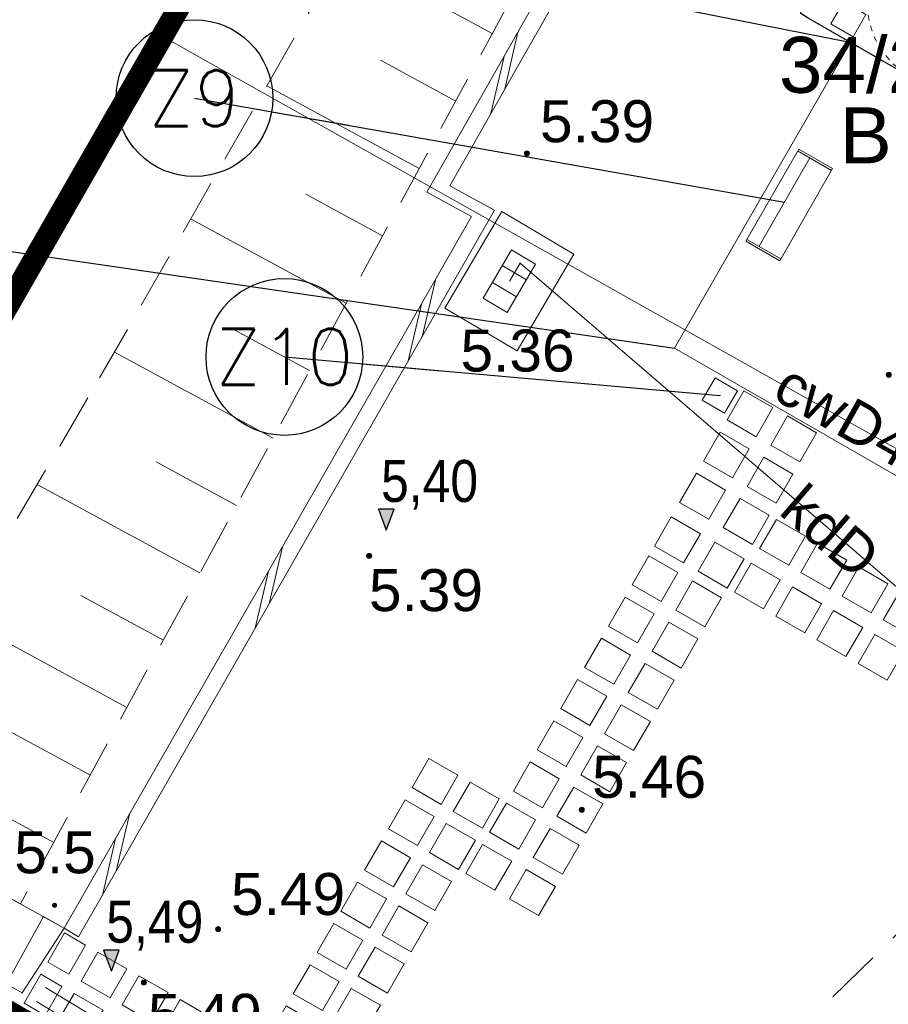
# Model space of a CAD drawing. Extents: x 5477758 to 5478338, y 5918296 to 5918502.
# Tile 58 of 138: x 5477929 to 5477945, y 5918433 to 5918450. Entities that reach past the tile are written whole.
import ezdxf
from ezdxf.enums import TextEntityAlignment as Align

# ---------------------------------------------------------------- set-up
doc = ezdxf.new("R2010")
doc.units = 0
doc.header["$PDSIZE"] = 0.75
for name, pattern in [('budynki akt$0$DASHED', [19.05, 12.7, -6.35]), ('DASHED', [19.05, 12.7, -6.35]), ('L_0_06', [2, 1.5, -0.5]), ('PRZER1-1', [2, 1, -1]), ('PRZER2-1', [3, 2, -1])]:
    doc.linetypes.add(name, pattern=pattern)
doc.layers.get('0').update_dxf_attribs({"linetype": 'CONTINUOUS', "lineweight": 13})
doc.layers.add('!D_rzędne', color=6, linetype='CONTINUOUS')
for name, color, linetype, lineweight in [('0_podziały zieleni średniowysokiej i nasadzeń niskich', 7, 'CONTINUOUS', 0), ('0_PROJEKTOWANE OGRODZENIE', 7, 'CONTINUOUS', 0), ('0_PROJEKTOWANE ZABAWKI', 7, 'CONTINUOUS', 0), ('0_PŁYTA CHODNIKOWA_BETONOWA', 7, 'CONTINUOUS', 0), ('0_WSPÓŁRZĘDNE_ODNOŚNIKI', 6, 'CONTINUOUS', 15), ('A_GRANICA OPRACOWANIA', 7, 'CONTINUOUS', 0), ('GESBZO', 7, 'CONTINUOUS', 50), ('GESDZI_O', 7, 'CONTINUOUS', 18), ('GESUZY_O', 96, 'PRZER1-1', 18), ('GSPPRB', 7, 'CONTINUOUS', 20), ('GSPWPN', 7, 'CONTINUOUS', 13), ('GSPWPN_O', 7, 'CONTINUOUS', 13), ('GSSDSO', 7, 'CONTINUOUS', 18), ('GSSKOD', 7, 'PRZER2-1', 18), ('GSSSCK', 7, 'CONTINUOUS', 18), ('GSSZSN', 7, 'PRZER2-1', 18), ('GULCPR', 212, 'CONTINUOUS', 18), ('GULCPR_O', 212, 'CONTINUOUS', 18), ('GULKPR', 36, 'CONTINUOUS', 18), ('GULKPR_O', 36, 'CONTINUOUS', 18), ('GUPKKS', 36, 'CONTINUOUS', 18), ('GUPPRZ', 7, 'CONTINUOUS', 18), ('GUPPRZ_O', 7, 'CONTINUOUS', 18), ('OT_Rzedna', 7, 'CONTINUOUS', 18), ('pomiar', 7, 'CONTINUOUS', 18), ('wysokosci', 7, 'CONTINUOUS', 18)]:
    doc.layers.add(name, color=color, linetype=linetype, lineweight=lineweight)
doc.styles.add('GEO-INFO', font='arial.ttf')
doc.styles.add('pktkecm$0$Punkty', font='simplex.shx', dxfattribs={"width": 0.8, "oblique": 10, "height": 1})
doc.styles.add('pktkecm$0$STANDARD', font='romans')
doc.styles.add('STYL_AUTOMATYCZNY_1', font='micross.ttf')
doc.dimstyles.new('pktkecm$0$ODNOŚNIKI', dxfattribs={"dimtxt": 17.5, "dimasz": 6, "dimexe": 7, "dimexo": 7, "dimgap": 7, "dimtad": 1, "dimtoh": 1, "dimdec": 0, "dimzin": 0, "dimdsep": 46, "dimtxsty": 'pktkecm$0$STANDARD', "dimblk": 'pktkecm$0$_Dot', "dimcen": 8, "dimdle": 7, "dimclrt": 2, "dimadec": 0, "dimazin": 0, "dimtfac": 1, "dimtdec": 0, "dimtofl": 0, "dimtmove": 0, "dimatfit": 3, "dimldrblk": 'pktkecm$0$_DotBlank', "dimfxl": 0, "dimtolj": 1, "dimtzin": 0, "dimarcsym": 0})

# ---------------------------------------------------------------- blocks, each defined once
blk = doc.blocks.new('POINT')
at = {"color": 0}
blk.add_point((0, 0), dxfattribs=at)
blk = doc.blocks.new('ODTN_2')
at = {"color": 0}
for points in [[(-1.5, -0.5), (0.5, 0.5)], [(-0.5, -0.5), (1.5, 0.5)]]:
    blk.add_lwpolyline(points, dxfattribs=at)
blk = doc.blocks.new('SUUS05')
at = {"color": 0}
blk.add_lwpolyline([(0.5, -0.25), (-0.5, -0.25), (-0.5, 0.25), (0.5, 0.25)], close=True, dxfattribs=at)
for points in [[(-0.175, -0.25), (-0.175, 0.25)], [(0.175, -0.25), (0.175, 0.25)]]:
    blk.add_lwpolyline(points, dxfattribs=at)
blk = doc.blocks.new('KOLO')
blk.add_hatch(color=0).paths.add_polyline_path([(-0.5, 0), (-0.482963, -0.12941), (-0.433013, -0.25), (-0.353553, -0.353553), (-0.25, -0.433013), (-0.12941, -0.482963), (0, -0.5), (0.12941, -0.482963), (0.25, -0.433013), (0.353553, -0.353553), (0.433013, -0.25), (0.482963, -0.12941), (0.5, 0), (0.482963, 0.12941), (0.433013, 0.25), (0.353553, 0.353553), (0.25, 0.433013), (0.12941, 0.482963), (0, 0.5), (-0.12941, 0.482963), (-0.25, 0.433013), (-0.353553, 0.353553), (-0.433013, 0.25), (-0.482963, 0.12941)])
blk = doc.blocks.new('OTRN')
at = {"linetype": 'Continuous', "lineweight": 13}
blk.add_hatch(color=0, dxfattribs=at).paths.add_polyline_path([(0, -0.091, 1), (0, 0.091, 1)])
at = {"color": 0, "linetype": 'Continuous', "lineweight": 13}
blk.add_circle((0, 0), 0.0906, dxfattribs=at)
blk = doc.blocks.new('Płytka betonowa')
for points in [[(5469701.546, 5921608.104), (5469702.146, 5921608.104), (5469702.146, 5921607.504), (5469701.546, 5921607.504), (5469701.546, 5921608.104)], [(5469702.446, 5921608.104), (5469703.046, 5921608.104), (5469703.046, 5921607.504), (5469702.446, 5921607.504), (5469702.446, 5921608.104)]]:
    blk.add_lwpolyline(points)
blk = doc.blocks.new('stara ławka w nowym miejscu')
at = {"color": 0}
for p, q in [((5470779.101, 5934415.094), (5470779.772, 5934415.292)), ((5470779.112, 5934415.056), (5470779.784, 5934415.254)), ((5470779.772, 5934415.292), (5470780.31, 5934413.47)), ((5470779.639, 5934413.272), (5470779.101, 5934415.094)), ((5470780.059, 5934413.438), (5470779.544, 5934415.183)), ((5470780.299, 5934413.508), (5470779.627, 5934413.31)), ((5470780.31, 5934413.47), (5470779.639, 5934413.272))]:
    blk.add_line(p, q, dxfattribs=at)
blk = doc.blocks.new('G$C78CF4A41')
at = {"layer": '!D_rzędne', "linetype": 'Continuous', "lineweight": 13}
for points in [[(0, 0), (-0.324, 0.189), (-0.394, 0.069)], [(0, 0), (-0.253, 0.31), (-0.324, 0.189)]]:
    blk.add_hatch(color=256, dxfattribs=at).paths.add_polyline_path(points)
blk.add_lwpolyline([(0, 0), (-0.253, 0.31), (-0.394, 0.069), (0, 0)])
blk = doc.blocks.new('zw$B4AF')
for p, q in [((384.6, -197.2), (384.6, -186.7)), ((385.6, -185.7), (401.1, -185.7)), ((385.6, -185.7), (399.6, -185.7)), ((404.6, -185.7), (401.1, -185.7)), ((522.1, -185.7), (512.6, -185.7)), ((523.1, -185.7), (522.1, -185.7)), ((522.6, -186.7), (522.6, -190.2)), ((522.6, -190.2), (522.6, -197.2)), ((523.1, -185.7), (533.6, -185.7)), ((534.6, -186.7), (534.6, -202.2)), ((534.6, -186.7), (534.6, -200.7)), ((384.6, -197.2), (384.6, -198.2)), ((384.6, -198.2), (384.6, -207.7)), ((385.6, -197.7), (389.1, -197.7)), ((389.1, -197.7), (396.1, -197.7)), ((396.1, -197.7), (400.6, -197.7)), ((400.6, -201.2), (400.6, -197.7)), ((400.6, -201.2), (400.6, -207.7)), ((404.6, -201.7), (401.1, -201.7)), ((519.1, -201.7), (512.6, -201.7)), ((518.6, -205.7), (518.6, -202.2)), ((519.1, -201.7), (522.6, -201.7)), ((522.6, -197.2), (522.6, -201.8)), ((534.6, -205.7), (534.6, -202.2)), ((384.6, -315.7), (384.6, -319.2)), ((400.6, -315.7), (400.6, -319.2)), ((518.6, -320.2), (518.6, -313.7)), ((534.6, -323.2), (534.6, -313.7)), ((384.6, -334.7), (384.6, -319.2)), ((384.6, -334.7), (384.6, -320.7)), ((396.6, -324.2), (396.6, -319.7)), ((400.1, -319.7), (396.6, -319.7)), ((396.6, -331.2), (396.6, -324.2)), ((396.6, -334.7), (396.6, -331.2)), ((400.1, -319.7), (406.6, -319.7)), ((514.6, -319.7), (518.1, -319.7)), ((523.1, -323.7), (518.5, -323.7)), ((518.6, -320.2), (518.6, -323.7)), ((530.1, -323.7), (523.1, -323.7)), ((533.6, -323.7), (530.1, -323.7)), ((534.6, -324.2), (534.6, -323.2)), ((534.6, -324.2), (534.6, -334.7)), ((396.1, -335.7), (385.6, -335.7)), ((396.1, -335.7), (397.1, -335.7)), ((397.1, -335.7), (406.6, -335.7)), ((514.6, -335.7), (518.1, -335.7)), ((533.6, -335.7), (518.1, -335.7)), ((533.6, -335.7), (519.6, -335.7))]:
    blk.add_line(p, q)
at = {"linetype": 'DASHED', "ltscale": 0.01}
blk.add_lwpolyline([(534.6, -485.7), (384.6, -485.7, -0.414214), (234.6, -335.7), (234.6, -185.7, -0.414214), (384.6, -35.7), (534.6, -35.7, -0.414214), (684.6, -185.7), (684.6, -335.7, -0.414214)], format="xyb", close=True, dxfattribs=at)
for centre in [(392.6, -193.7), (526.6, -193.7), (392.6, -327.7), (526.6, -327.7)]:
    blk.add_circle(centre, 1.23)
for centre, radius, start, end in [((385.6, -186.7), 1, 90, 180), ((385.6, -186.7), 1, 90, 180), ((404.6, -493.7), 308, 85.6678, 90), ((431, -144.7), 42, 265.6678, 273.7783), ((480.4, -893.1), 708, 87.7537, 93.7783), ((512.6, -73.7), 112, 267.7537, 270), ((522.1, -186.2), 0.5, 0, 90), ((523.1, -186.2), 0.5, 90, 180), ((533.6, -186.7), 1, 0, 90), ((533.6, -186.7), 1, 0, 90), ((272.6, -207.7), 112, 357.7537, 0), ((385.1, -197.2), 0.5, 180, 270), ((385.1, -198.2), 0.5, 90, 180), ((400.1, -198.2), 0.5, 0, 90), ((272.6, -207.7), 128, 357.7537, 0), ((401.1, -201.2), 0.5, 180, 270), ((400.1, -201.2), 0.8, 308.6822, 330.3137), ((404.6, -493.7), 292, 85.6678, 90), ((431, -144.7), 58, 265.6678, 273.7783), ((480.4, -893.1), 692, 87.7537, 93.7783), ((512.6, -73.7), 128, 267.7537, 270), ((226.6, -205.7), 292, 355.6678, 0), ((519.1, -201.2), 0.8, 218.6822, 240.3137), ((519.1, -202.2), 0.5, 90, 180), ((522.1, -201.2), 0.5, 270, 0), ((226.6, -205.7), 308, 355.6678, 0), ((1091.9, -239.9), 708, 177.7537, 183.7783), ((1091.9, -239.9), 692, 177.7537, 183.7783), ((575.6, -232.2), 58, 175.6678, 183.7783), ((-172.8, -281.6), 692, 357.7537, 3.7783), ((575.6, -232.2), 42, 175.6678, 183.7783), ((-172.8, -281.6), 708, 357.7537, 3.7783), ((692.6, -315.7), 308, 175.6678, 180), ((343.6, -289.3), 42, 355.6678, 3.7783), ((692.6, -315.7), 292, 175.6678, 180), ((343.6, -289.3), 58, 355.6678, 3.7783), ((646.6, -313.7), 128, 177.7537, 180), ((646.6, -313.7), 112, 177.7537, 180), ((397.1, -320.2), 0.5, 90, 180), ((400.1, -319.2), 0.5, 270, 0), ((400.1, -320.2), 0.8, 38.6822, 60.3137), ((406.6, -447.7), 128, 87.7537, 90), ((438.7, 371.6), 692, 267.7537, 273.7783), ((488.1, -376.7), 58, 85.6678, 93.7783), ((514.6, -27.7), 292, 265.6678, 270), ((518.1, -320.2), 0.5, 0, 90), ((519.1, -320.2), 0.8, 128.6822, 150.3137), ((519.1, -323.2), 0.5, 180, 270), ((534.1, -323.2), 0.5, 270, 0), ((534.1, -324.2), 0.5, 0, 90), ((385.6, -334.7), 1, 180, 270), ((385.6, -334.7), 1, 180, 270), ((396.1, -335.2), 0.5, 270, 0), ((397.1, -335.2), 0.5, 180, 270), ((406.6, -447.7), 112, 87.7537, 90), ((438.7, 371.6), 708, 267.7537, 273.7783), ((488.1, -376.7), 42, 85.6678, 93.7783), ((514.6, -27.7), 308, 265.6678, 270), ((533.6, -334.7), 1, 270, 0), ((533.6, -334.7), 1, 270, 0)]:
    blk.add_arc(centre, radius, start, end)
for points, knots in [([(391.3, -193.7), (391.3, -193.6), (391.4, -193.4), (391.5, -193.1), (391.6, -193), (391.8, -192.7), (391.9, -192.6), (392.3, -192.5), (392.4, -192.5), (392.7, -192.5), (392.9, -192.5), (393.2, -192.6), (393.3, -192.7), (393.6, -193), (393.7, -193.1), (393.8, -193.4), (393.8, -193.6), (393.8, -193.7)], [1.886759, 1.886759, 1.886759, 1.886759, 2.358443, 2.358443, 2.830128, 2.830128, 3.301823, 3.301823, 3.773517, 3.773517, 4.245212, 4.245212, 4.716906, 4.716906, 5.188591, 5.188591, 5.660276, 5.660276, 5.660276, 5.660276]), ([(522.6, -186.2), (522.6, -186.2), (522.6, -186.2), (522.6, -186.3), (522.6, -186.3), (522.6, -186.4), (522.6, -186.4), (522.6, -186.6), (522.6, -186.7), (522.6, -186.7)], [0, 0, 0, 0, 0.1282339, 0.1282339, 0.3334081, 0.3334081, 0.5921044, 0.5921044, 0.8427558, 0.8427558, 0.8427558, 0.8427558]), ([(526.6, -195), (526.4, -195), (526.3, -195), (525.9, -194.8), (525.8, -194.7), (525.6, -194.5), (525.5, -194.4), (525.4, -194.1), (525.3, -193.9), (525.3, -193.7), (525.3, -193.6), (525.4, -193.4), (525.5, -193.1), (525.6, -193), (525.8, -192.7), (525.9, -192.6), (526.3, -192.5), (526.4, -192.5), (526.6, -192.5)], [5.660276, 5.660276, 5.660276, 5.660276, 6.13196, 6.13196, 6.603645, 6.603645, 7.07534, 7.07534, 7.547034, 7.547034, 7.547034, 8.018729, 8.018729, 8.490423, 8.490423, 8.962108, 8.962108, 9.433793, 9.433793, 9.433793, 9.433793]), ([(526.6, -192.5), (526.7, -192.5), (526.9, -192.5), (527.2, -192.6), (527.3, -192.7), (527.6, -193), (527.7, -193.1), (527.8, -193.4), (527.8, -193.6), (527.8, -193.9), (527.8, -194.1), (527.7, -194.4), (527.6, -194.5), (527.3, -194.7), (527.2, -194.8), (526.9, -195), (526.7, -195), (526.6, -195)], [1.886759, 1.886759, 1.886759, 1.886759, 2.358443, 2.358443, 2.830128, 2.830128, 3.301823, 3.301823, 3.773517, 3.773517, 4.245212, 4.245212, 4.716906, 4.716906, 5.188591, 5.188591, 5.660276, 5.660276, 5.660276, 5.660276]), ([(385.1, -197.7), (385.1, -197.7), (385.1, -197.7), (385.1, -197.7), (385.1, -197.7), (385.2, -197.7), (385.3, -197.7), (385.4, -197.7), (385.5, -197.7), (385.6, -197.7)], [0, 0, 0, 0, 0.1282339, 0.1282339, 0.3334081, 0.3334081, 0.5921044, 0.5921044, 0.8427558, 0.8427558, 0.8427558, 0.8427558]), ([(393.8, -193.7), (393.8, -193.9), (393.8, -194.1), (393.7, -194.4), (393.6, -194.5), (393.3, -194.7), (393.2, -194.8), (392.9, -195), (392.7, -195), (392.6, -195), (392.4, -195), (392.3, -195), (391.9, -194.8), (391.8, -194.7), (391.6, -194.5), (391.5, -194.4), (391.4, -194.1), (391.3, -193.9), (391.3, -193.7)], [5.660276, 5.660276, 5.660276, 5.660276, 6.13196, 6.13196, 6.603645, 6.603645, 7.07534, 7.07534, 7.547034, 7.547034, 7.547034, 8.018729, 8.018729, 8.490423, 8.490423, 8.962108, 8.962108, 9.433793, 9.433793, 9.433793, 9.433793]), ([(400.6, -197.7), (400.7, -197.7), (400.7, -197.7), (400.8, -197.7), (400.8, -197.7), (401, -197.6), (401, -197.5), (401.1, -197.5), (401.1, -197.5), (401.1, -197.5)], [0, 0, 0, 0, 0.2042006, 0.2042006, 0.4410794, 0.4410794, 0.6923763, 0.6923763, 0.6937995, 0.6937995, 0.6937995, 0.6937995]), ([(522.6, -201.8), (522.6, -201.8), (522.6, -201.9), (522.6, -202), (522.7, -202), (522.7, -202.1), (522.8, -202.2), (522.8, -202.2), (522.8, -202.2), (522.8, -202.2)], [0, 0, 0, 0, 0.2042006, 0.2042006, 0.4410794, 0.4410794, 0.6923763, 0.6923763, 0.6937995, 0.6937995, 0.6937995, 0.6937995]), ([(392.6, -329), (392.4, -329), (392.3, -329), (391.9, -328.8), (391.8, -328.7), (391.6, -328.5), (391.5, -328.4), (391.4, -328.1), (391.3, -327.9), (391.3, -327.6), (391.4, -327.4), (391.5, -327.1), (391.6, -327), (391.8, -326.7), (391.9, -326.6), (392.3, -326.5), (392.4, -326.5), (392.6, -326.5)], [1.886759, 1.886759, 1.886759, 1.886759, 2.358443, 2.358443, 2.830128, 2.830128, 3.301823, 3.301823, 3.773517, 3.773517, 4.245212, 4.245212, 4.716906, 4.716906, 5.188591, 5.188591, 5.660276, 5.660276, 5.660276, 5.660276]), ([(392.6, -326.5), (392.7, -326.5), (392.9, -326.5), (393.2, -326.6), (393.3, -326.7), (393.6, -327), (393.7, -327.1), (393.8, -327.4), (393.8, -327.6), (393.8, -327.7), (393.8, -327.9), (393.8, -328.1), (393.7, -328.4), (393.6, -328.5), (393.3, -328.7), (393.2, -328.8), (392.9, -329), (392.7, -329), (392.6, -329)], [5.660276, 5.660276, 5.660276, 5.660276, 6.13196, 6.13196, 6.603645, 6.603645, 7.07534, 7.07534, 7.547034, 7.547034, 7.547034, 8.018729, 8.018729, 8.490423, 8.490423, 8.962108, 8.962108, 9.433793, 9.433793, 9.433793, 9.433793]), ([(396.6, -319.7), (396.6, -319.6), (396.6, -319.6), (396.5, -319.5), (396.5, -319.5), (396.4, -319.4), (396.4, -319.3), (396.3, -319.2), (396.3, -319.2), (396.3, -319.2)], [0, 0, 0, 0, 0.2042006, 0.2042006, 0.4410794, 0.4410794, 0.6923763, 0.6923763, 0.6937995, 0.6937995, 0.6937995, 0.6937995]), ([(518.5, -323.7), (518.5, -323.7), (518.4, -323.7), (518.4, -323.8), (518.3, -323.8), (518.2, -323.9), (518.1, -323.9), (518.1, -324), (518.1, -324), (518.1, -324)], [0, 0, 0, 0, 0.2042006, 0.2042006, 0.4410794, 0.4410794, 0.6923763, 0.6923763, 0.6937995, 0.6937995, 0.6937995, 0.6937995]), ([(525.3, -327.7), (525.3, -327.6), (525.4, -327.4), (525.5, -327.1), (525.6, -327), (525.8, -326.7), (525.9, -326.6), (526.3, -326.5), (526.4, -326.5), (526.6, -326.5), (526.7, -326.5), (526.9, -326.5), (527.2, -326.6), (527.3, -326.7), (527.6, -327), (527.7, -327.1), (527.8, -327.4), (527.8, -327.6), (527.8, -327.7)], [5.660276, 5.660276, 5.660276, 5.660276, 6.13196, 6.13196, 6.603645, 6.603645, 7.07534, 7.07534, 7.547034, 7.547034, 7.547034, 8.018729, 8.018729, 8.490423, 8.490423, 8.962108, 8.962108, 9.433793, 9.433793, 9.433793, 9.433793]), ([(527.8, -327.7), (527.8, -327.9), (527.8, -328.1), (527.7, -328.4), (527.6, -328.5), (527.3, -328.7), (527.2, -328.8), (526.9, -329), (526.7, -329), (526.4, -329), (526.3, -329), (525.9, -328.8), (525.8, -328.7), (525.6, -328.5), (525.5, -328.4), (525.4, -328.1), (525.3, -327.9), (525.3, -327.7)], [1.886759, 1.886759, 1.886759, 1.886759, 2.358443, 2.358443, 2.830128, 2.830128, 3.301823, 3.301823, 3.773517, 3.773517, 4.245212, 4.245212, 4.716906, 4.716906, 5.188591, 5.188591, 5.660276, 5.660276, 5.660276, 5.660276]), ([(534.1, -323.7), (534.1, -323.7), (534.1, -323.7), (534.1, -323.7), (534, -323.7), (533.9, -323.7), (533.9, -323.7), (533.7, -323.7), (533.7, -323.7), (533.6, -323.7)], [0, 0, 0, 0, 0.1282339, 0.1282339, 0.3334081, 0.3334081, 0.5921044, 0.5921044, 0.8427558, 0.8427558, 0.8427558, 0.8427558]), ([(396.6, -335.2), (396.6, -335.2), (396.6, -335.2), (396.6, -335.2), (396.6, -335.2), (396.6, -335.1), (396.6, -335), (396.6, -334.9), (396.6, -334.8), (396.6, -334.7)], [0, 0, 0, 0, 0.1282339, 0.1282339, 0.3334081, 0.3334081, 0.5921044, 0.5921044, 0.8427558, 0.8427558, 0.8427558, 0.8427558])]:
    blk.add_open_spline(points, degree=3, knots=knots)
blk = doc.blocks.new('pktkecm$0$_Dot')
at = {"color": 0, "linetype": 'ByBlock', "lineweight": -2}
blk.add_line((-0.5, 0), (-1, 0), dxfattribs=at)
at = {"color": 0, "linetype": 'ByBlock', "const_width": 0.5}
blk.add_lwpolyline([(-0.25, 0, 1), (0.25, 0, 1)], format="xyb", close=True, dxfattribs=at)
blk = doc.blocks.new('pktkecm$0$_DotBlank')
at = {"color": 0, "linetype": 'ByBlock', "lineweight": -2}
blk.add_line((-0.5, 0), (-1, 0), dxfattribs=at)
blk.add_circle((0, 0), 0.5, dxfattribs=at)
blk = doc.blocks.new('pktkecm$0$Punkt')
blk.add_point((0, 0))
at = {"style": 'pktkecm$0$STANDARD'}
blk.add_attdef('NR', (0.918, 1.118), '', height=1.75, dxfattribs=at)
at = {"style": 'pktkecm$0$STANDARD', "flags": 1}
for tag, p in [('WSPZ', (0.918, -3.048)), ('DATA', (0.918, -7.215))]:
    blk.add_attdef(tag, p, '', height=2.5, dxfattribs=at)
blk = doc.blocks.new('plyty')
at = {"layer": '0_PŁYTA CHODNIKOWA_BETONOWA'}
for points in [[(5477952.629, 5918441.949), (5477952.332, 5918441.427), (5477951.89, 5918441.682), (5477952.189, 5918442.202), (5477952.629, 5918441.949)], [(5477952.183, 5918441.166), (5477951.887, 5918440.645), (5477951.44, 5918440.902), (5477951.74, 5918441.422), (5477952.183, 5918441.166)], [(5477951.738, 5918440.384), (5477951.442, 5918439.863), (5477950.991, 5918440.122), (5477951.29, 5918440.642), (5477951.738, 5918440.384)], [(5477951.293, 5918439.602), (5477950.996, 5918439.081), (5477950.542, 5918439.343), (5477950.841, 5918439.862), (5477951.293, 5918439.602)], [(5477950.848, 5918438.82), (5477950.551, 5918438.299), (5477950.092, 5918438.563), (5477950.392, 5918439.083), (5477950.848, 5918438.82)], [(5477950.402, 5918438.038), (5477950.106, 5918437.517), (5477949.643, 5918437.783), (5477949.942, 5918438.303), (5477950.402, 5918438.038)], [(5477949.957, 5918437.256), (5477949.661, 5918436.735), (5477949.193, 5918437.003), (5477949.493, 5918437.523), (5477949.957, 5918437.256)], [(5477936.654, 5918437.074), (5477936.354, 5918436.554), (5477936.874, 5918436.254), (5477937.174, 5918436.774), (5477936.654, 5918437.074)], [(5477949.512, 5918436.474), (5477949.216, 5918435.954), (5477948.744, 5918436.223), (5477949.044, 5918436.743), (5477949.512, 5918436.474)], [(5477937.39, 5918436.649), (5477937.091, 5918436.129), (5477937.61, 5918435.83), (5477937.91, 5918436.35), (5477937.39, 5918436.649)], [(5477936.229, 5918436.337), (5477935.93, 5918435.817), (5477936.45, 5918435.518), (5477936.749, 5918436.038), (5477936.229, 5918436.337)], [(5477936.966, 5918435.913), (5477936.666, 5918435.393), (5477937.186, 5918435.093), (5477937.486, 5918435.613), (5477936.966, 5918435.913)], [(5477935.805, 5918435.601), (5477935.505, 5918435.081), (5477936.025, 5918434.781), (5477936.325, 5918435.301), (5477935.805, 5918435.601)], [(5477936.541, 5918435.176), (5477936.242, 5918434.656), (5477936.762, 5918434.357), (5477937.061, 5918434.877), (5477936.541, 5918435.176)], [(5477935.381, 5918434.864), (5477935.081, 5918434.344), (5477935.601, 5918434.045), (5477935.9, 5918434.565), (5477935.381, 5918434.864)], [(5477936.117, 5918434.44), (5477935.817, 5918433.92), (5477936.337, 5918433.62), (5477936.637, 5918434.14), (5477936.117, 5918434.44)], [(5477934.956, 5918434.128), (5477934.657, 5918433.608), (5477935.176, 5918433.308), (5477935.476, 5918433.828), (5477934.956, 5918434.128)], [(5477930.221, 5918433.221), (5477929.844, 5918433.438), (5477930.144, 5918433.958), (5477930.52, 5918433.741), (5477930.221, 5918433.221)], [(5477935.693, 5918433.703), (5477935.393, 5918433.183), (5477935.913, 5918432.884), (5477936.212, 5918433.404), (5477935.693, 5918433.703)], [(5477930.957, 5918432.796), (5477930.438, 5918433.096), (5477930.737, 5918433.616), (5477931.257, 5918433.316), (5477930.957, 5918432.796)], [(5477934.532, 5918433.391), (5477934.232, 5918432.871), (5477934.752, 5918432.572), (5477935.052, 5918433.092), (5477934.532, 5918433.391)], [(5477929.797, 5918432.484), (5477929.42, 5918432.702), (5477929.719, 5918433.221), (5477930.096, 5918433.004), (5477929.797, 5918432.484)], [(5477931.694, 5918432.372), (5477931.174, 5918432.672), (5477931.474, 5918433.191), (5477931.993, 5918432.892), (5477931.694, 5918432.372)], [(5477930.533, 5918432.06), (5477930.013, 5918432.36), (5477930.313, 5918432.879), (5477930.833, 5918432.58), (5477930.533, 5918432.06)], [(5477935.268, 5918432.967), (5477934.969, 5918432.447), (5477935.489, 5918432.147), (5477935.788, 5918432.667), (5477935.268, 5918432.967)], [(5477932.43, 5918431.948), (5477931.91, 5918432.247), (5477932.21, 5918432.767), (5477932.73, 5918432.468), (5477932.43, 5918431.948)], [(5477934.328, 5918431.835), (5477933.808, 5918432.135), (5477934.107, 5918432.655), (5477934.627, 5918432.355), (5477934.328, 5918431.835)], [(5477931.269, 5918431.636), (5477930.75, 5918431.935), (5477931.049, 5918432.455), (5477931.569, 5918432.155), (5477931.269, 5918431.636)], [(5477933.167, 5918431.523), (5477932.647, 5918431.823), (5477932.947, 5918432.343), (5477933.466, 5918432.043), (5477933.167, 5918431.523)], [(5477935.064, 5918431.411), (5477934.544, 5918431.711), (5477934.844, 5918432.23), (5477935.364, 5918431.931), (5477935.064, 5918431.411)], [(5477932.006, 5918431.211), (5477931.486, 5918431.511), (5477931.786, 5918432.031), (5477932.305, 5918431.731), (5477932.006, 5918431.211)], [(5477933.903, 5918431.099), (5477933.383, 5918431.398), (5477933.683, 5918431.918), (5477934.203, 5918431.619), (5477933.903, 5918431.099)], [(5477932.742, 5918430.787), (5477932.223, 5918431.086), (5477932.522, 5918431.606), (5477933.042, 5918431.307), (5477932.742, 5918430.787)], [(5477934.64, 5918430.674), (5477934.12, 5918430.974), (5477934.419, 5918431.494), (5477934.939, 5918431.194), (5477934.64, 5918430.674)], [(5477933.479, 5918430.362), (5477932.959, 5918430.662), (5477933.259, 5918431.182), (5477933.778, 5918430.882), (5477933.479, 5918430.362)], [(5477935.376, 5918430.25), (5477934.856, 5918430.55), (5477935.156, 5918431.07), (5477935.676, 5918430.77), (5477935.376, 5918430.25)], [(5477934.215, 5918429.938), (5477933.695, 5918430.238), (5477933.995, 5918430.757), (5477934.515, 5918430.458), (5477934.215, 5918429.938)], [(5477936.113, 5918429.826), (5477935.593, 5918430.125), (5477935.892, 5918430.645), (5477936.412, 5918430.346), (5477936.113, 5918429.826)], [(5477934.952, 5918429.514), (5477934.432, 5918429.813), (5477934.732, 5918430.333), (5477935.251, 5918430.033), (5477934.952, 5918429.514)], [(5477936.329, 5918429.701), (5477936.849, 5918429.401), (5477937.149, 5918429.921), (5477936.629, 5918430.221), (5477936.329, 5918429.701)], [(5477935.688, 5918429.089), (5477935.168, 5918429.389), (5477935.468, 5918429.909), (5477935.988, 5918429.609), (5477935.688, 5918429.089)], [(5477937.586, 5918428.977), (5477937.066, 5918429.276), (5477937.365, 5918429.796), (5477937.885, 5918429.497), (5477937.586, 5918428.977)], [(5477936.204, 5918429.484), (5477935.905, 5918428.964), (5477936.425, 5918428.665), (5477936.724, 5918429.185), (5477936.204, 5918429.484)], [(5477937.868, 5918428.932), (5477937.841, 5918428.919), (5477938.102, 5918429.372), (5477938.413, 5918429.193), (5477937.868, 5918428.932)], [(5477937.443, 5918428.729), (5477937.461, 5918428.76), (5477936.941, 5918429.06), (5477936.641, 5918428.54), (5477936.825, 5918428.434), (5477937.443, 5918428.729)]]:
    blk.add_lwpolyline(points, dxfattribs=at)

msp = doc.modelspace()

# ---------------------------------------------------------------- linework, layer by layer
for p, q in [((5477929.766, 5918434.249), (5477930.139, 5918434.043)), ((5477930.139, 5918434.043), (5477930.395, 5918433.886))]:
    msp.add_line(p, q)
at = {"layer": '0_podziały zieleni średniowysokiej i nasadzeń niskich'}
msp.add_lwpolyline([(5477944.188, 5918449.863), (5477948.829, 5918447.192), (5477945.683, 5918441.734), (5477941.044, 5918444.404), (5477944.188, 5918449.863)], dxfattribs=at)
at = {"layer": '0_podziały zieleni średniowysokiej i nasadzeń niskich', "lineweight": 0}
msp.add_lwpolyline([(5477937.956, 5918446.84), (5477936.939, 5918445.118), (5477938.23, 5918444.356), (5477939.247, 5918446.078)], close=True, dxfattribs=at)
at = {"layer": '0_PROJEKTOWANE OGRODZENIE', "lineweight": 30}
msp.add_lwpolyline([(5477942.959, 5918453.455), (5477950.692, 5918466.889), (5477956.869, 5918463.337), (5477947.851, 5918447.759), (5477943.435, 5918450.298), (5477943.299, 5918450.376), (5477942.959, 5918453.455)], dxfattribs=at)
at = {"layer": '0_PROJEKTOWANE ZABAWKI'}
for points in [[(5477944.235, 5918449.964), (5477944.465, 5918450.363), (5477944.067, 5918450.593), (5477943.837, 5918450.194), (5477944.235, 5918449.964)], [(5477941.94, 5918443.242), (5477942.169, 5918443.641), (5477941.771, 5918443.871), (5477941.541, 5918443.472), (5477941.94, 5918443.242)]]:
    msp.add_lwpolyline(points, dxfattribs=at)
at = {"layer": 'A_GRANICA OPRACOWANIA', "color": 1, "linetype": 'budynki akt$0$DASHED', "ltscale": 0.1, "const_width": 0.4}
msp.add_lwpolyline([(5477924.666, 5918437.385), (5477923.68, 5918435.693), (5477947.085, 5918422.232), (5477949.411, 5918426.304), (5477947.596, 5918427.361), (5477964.141, 5918455.941), (5477965.541, 5918458.35), (5477956.078, 5918463.925), (5477947.799, 5918468.803), (5477947.799, 5918468.803), (5477943.997, 5918471.043), (5477943.489, 5918470.182), (5477933.716, 5918453.151), (5477933.004, 5918451.909), (5477924.666, 5918437.385)], dxfattribs=at)
at = {"layer": 'GESBZO', "color": 7, "linetype": 'Continuous', "lineweight": 50}
msp.add_lwpolyline([(5477938.187, 5918486.305), (5477944.481, 5918482.719), (5477947.274, 5918480.998), (5477931.149, 5918452.977), (5477933.004, 5918451.909), (5477924.666, 5918437.385), (5477915.543, 5918442.632), (5477923.558, 5918456.638), (5477921.783, 5918457.715)], close=True, dxfattribs=at)
at = {"layer": 'GSPPRB', "color": 7, "linetype": 'Continuous', "lineweight": 20}
for p in [(5477931.891, 5918449.971), (5477930.139, 5918434.043), (5477929.384, 5918432.886)]:
    msp.add_point(p, dxfattribs=at)
at = {"layer": 'GSSDSO', "color": 7, "linetype": 'Continuous', "lineweight": 18}
for points in [[(5477930.395, 5918433.886), (5477937.827, 5918446.866), (5477937.028, 5918447.302), (5477942.928, 5918457.672), (5477942.928, 5918457.672), (5477942.928, 5918457.672), (5477942.676, 5918457.835), (5477942.676, 5918457.835), (5477942.676, 5918457.835), (5477936.617, 5918447.185), (5477937.415, 5918446.75), (5477930.139, 5918434.043)], [(5477929.64, 5918432.731), (5477936.372, 5918428.658), (5477936.527, 5918428.915), (5477929.805, 5918432.982)]]:
    msp.add_lwpolyline(points, dxfattribs=at)
at = {"layer": 'GSSKOD', "color": 7, "linetype": 'PRZER2-1', "lineweight": 18, "ltscale": 0.5}
msp.add_lwpolyline([(5477924.632, 5918422.726), (5477928.468, 5918424.674), (5477937.092, 5918428.506), (5477941.728, 5918430.721), (5477947.221, 5918436.084), (5477951.574, 5918440.386), (5477956.873, 5918449.535), (5477962.493, 5918459.043), (5477964.446, 5918462.055), (5477967.996, 5918468.433), (5477968.236, 5918468.933)], dxfattribs=at)
at = {"layer": 'GSSSCK', "color": 7, "linetype": 'Continuous', "lineweight": 18}
msp.add_lwpolyline([(5477925.206, 5918435.233), (5477925.891, 5918436.39), (5477930.139, 5918434.043), (5477929.384, 5918432.886)], close=True, dxfattribs=at)
at = {"layer": 'GSSSCK', "color": 7, "linetype": 'Continuous', "lineweight": 18, "flags": 128}
msp.add_lwpolyline([(5477929.766, 5918434.249), (5477929.101, 5918433.045)], dxfattribs=at)
at = {"layer": 'GSSZSN', "color": 7, "linetype": 'PRZER2-1', "lineweight": 18, "ltscale": 0.5}
for points in [[(5477929.356, 5918434.475), (5477926.268, 5918436.181), (5477930.77, 5918443.87), (5477944.733, 5918468.243), (5477950.113, 5918477.734), (5477949.938, 5918479.477), (5477950.546, 5918480.534)], [(5477950.546, 5918480.534), (5477953.061, 5918478.205), (5477947.805, 5918468.497), (5477938.059, 5918450.522), (5477929.356, 5918434.475)]]:
    msp.add_lwpolyline(points, dxfattribs=at)
at = {"layer": 'GSSZSN', "color": 7, "linetype": 'Continuous', "lineweight": 18, "flags": 128}
for points in [[(5477937.786, 5918450.019), (5477935.121, 5918451.465)], [(5477937.134, 5918448.815), (5477935.787, 5918449.546)], [(5477936.481, 5918447.612), (5477933.759, 5918449.088)], [(5477935.828, 5918446.408), (5477934.453, 5918447.153)], [(5477935.175, 5918445.204), (5477932.397, 5918446.71)], [(5477934.522, 5918444), (5477933.119, 5918444.761)], [(5477933.869, 5918442.796), (5477931.036, 5918444.333)], [(5477933.216, 5918441.593), (5477931.782, 5918442.37)], [(5477932.563, 5918440.389), (5477929.655, 5918441.966)], [(5477931.91, 5918439.185), (5477930.437, 5918439.984)], [(5477931.258, 5918437.981), (5477928.27, 5918439.601)], [(5477930.605, 5918436.777), (5477929.091, 5918437.598)], [(5477929.952, 5918435.573), (5477926.886, 5918437.236)]]:
    msp.add_lwpolyline(points, dxfattribs=at)
at = {"layer": 'GULCPR', "color": 212, "linetype": 'Continuous', "lineweight": 18}
msp.add_lwpolyline([(5477953.623, 5918437.772), (5477931.891, 5918449.971)], dxfattribs=at)
at = {"layer": 'GULKPR', "color": 36, "linetype": 'Continuous', "lineweight": 18}
msp.add_lwpolyline([(5477938.093, 5918445.598), (5477938.283, 5918445.922), (5477949.403, 5918436.363)], dxfattribs=at)
at = {"layer": 'OT_Rzedna', "color": 7}
msp.add_point((5477938.407, 5918447.881), dxfattribs=at)
at = {"layer": 'pomiar', "linetype": 'L_0_06', "lineweight": 13, "flags": 128}
msp.add_lwpolyline([(5477930.139, 5918434.043), (5477930.395, 5918433.886)], dxfattribs=at)

# ---------------------------------------------------------------- block references
at = {"layer": '!D_rzędne', "rotation": 300.2967899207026}
for p in [(5477935.892, 5918441.149, 10.346), (5477930.981, 5918433.277)]:
    msp.add_blockref('G$C78CF4A41', p, dxfattribs=at)
at = {"layer": '0_PROJEKTOWANE ZABAWKI', "xscale": 0.0099999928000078, "yscale": 0.0099999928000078, "zscale": 0.0099999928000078, "rotation": 329.825700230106}
msp.add_blockref('zw$B4AF', (5477944.353, 5918455.399), dxfattribs=at)
at = {"layer": '0_PROJEKTOWANE ZABAWKI', "rotation": 133.7464265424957}
msp.add_blockref('stara ławka w nowym miejscu', (13547875.153, 6069774.501), dxfattribs=at)
at = {"layer": '0_PŁYTA CHODNIKOWA_BETONOWA'}
for p, rotation in [((13173679.944, 8318174.605), 150.047046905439), ((13173679.52, 8318173.868), 150.047046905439), ((3078209.698, 13614178.52), 240.0470470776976), ((3078210.478, 13614178.07), 240.0470470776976), ((3078211.127, 13614177.696), 240.0470470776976), ((3078211.864, 13614177.271), 240.0470470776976), ((13173678.246, 8318171.659), 150.047046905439), ((3078212.6, 13614176.847), 240.0470470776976), ((3078213.337, 13614176.423), 240.0470470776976), ((13173677.822, 8318170.922), 150.047046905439), ((13173677.398, 8318170.186), 150.047046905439), ((13173676.973, 8318169.449), 150.047046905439), ((13173676.549, 8318168.713), 150.047046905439), ((13173676.124, 8318167.976), 150.047046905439), ((13173675.7, 8318167.24), 150.047046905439), ((13173675.276, 8318166.504), 150.047046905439)]:
    msp.add_blockref('Płytka betonowa', p, dxfattribs=dict(at, rotation=rotation))
msp.add_blockref('plyty', (0, 0), dxfattribs=at)
at = {"layer": '0_WSPÓŁRZĘDNE_ODNOŚNIKI', "lineweight": -3}
ref = msp.add_blockref('pktkecm$0$Punkt', (5477944.18, 5918449.868), dxfattribs=dict(at, xscale=1.200000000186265))
ref.add_attrib('PUNKT', 'A13', dxfattribs={"layer": '0', "height": 1, "style": 'pktkecm$0$Punkty', "oblique": 0.0012, "width": 0.96}).set_placement((5477930.32, 5918452.599), align=Align.MIDDLE_CENTER)
ref = msp.add_blockref('pktkecm$0$Punkt', (5477943.008, 5918447.01), dxfattribs=dict(at, xscale=1.200000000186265))
ref.add_attrib('PUNKT', 'Z9', dxfattribs={"layer": '0', "height": 1, "style": 'pktkecm$0$Punkty', "oblique": 0.0012, "width": 0.96}).set_placement((5477932.465, 5918448.867), align=Align.MIDDLE_CENTER)
ref = msp.add_blockref('pktkecm$0$Punkt', (5477941.044, 5918444.404), dxfattribs=dict(at, xscale=1.200000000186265))
ref.add_attrib('PUNKT', 'A12', dxfattribs={"layer": '0', "height": 1, "style": 'pktkecm$0$Punkty', "oblique": 0.0012, "width": 0.96}).set_placement((5477926.664, 5918446.495), align=Align.MIDDLE_CENTER)
ref = msp.add_blockref('pktkecm$0$Punkt', (5477941.855, 5918443.557), dxfattribs=dict(at, xscale=1.200000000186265))
ref.add_attrib('PUNKT', 'Z10', dxfattribs={"layer": '0', "height": 1, "style": 'pktkecm$0$Punkty', "oblique": 0.0012, "width": 0.96}).set_placement((5477934.072, 5918444.244), align=Align.MIDDLE_CENTER)
at = {"layer": 'GSPWPN', "color": 7, "lineweight": 13, "xscale": 0.09, "yscale": 0.09}
msp.add_blockref('KOLO', (5477929.966, 5918434.451), dxfattribs=at)
at = {"layer": 'GSSDSO', "color": 7, "lineweight": 18, "xscale": 0.5}
for p, yscale, rotation in [((5477938.004, 5918449.32), 0.29999999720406, 240.3622037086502), ((5477936.528, 5918444.898), 0.300000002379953, 240.206743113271), ((5477933.795, 5918440.125), 0.300000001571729, 240.2067430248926), ((5477931.062, 5918435.352), 0.300000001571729, 240.2067430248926)]:
    msp.add_blockref('ODTN_2', p, dxfattribs=dict(at, yscale=yscale, rotation=rotation))
at = {"layer": 'GUPKKS', "color": 36, "lineweight": 18, "rotation": 59.44249795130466}
msp.add_blockref('SUUS05', (5477938.093, 5918445.598), dxfattribs=at)
at = {"layer": 'GUPPRZ', "color": 36, "lineweight": 18}
msp.add_blockref('POINT', (5477938.283, 5918445.922), dxfattribs=at)
at = {"layer": 'OT_Rzedna', "color": 7, "linetype": 'Continuous', "xscale": 0.5, "yscale": 0.5, "zscale": 0.5}
for p in [(5477938.407, 5918447.881), (5477944.872, 5918443.926), (5477935.588, 5918440.69), (5477939.386, 5918436.159), (5477932.887, 5918434.025), (5477931.563, 5918433.07)]:
    msp.add_blockref('OTRN', p, dxfattribs=at)

# ---------------------------------------------------------------- texts
at = {"layer": '!D_rzędne', "linetype": 'Continuous', "lineweight": 13, "style": 'STYL_AUTOMATYCZNY_1', "width": 0.85}
for s, p in [('5,40', (5477935.8, 5918441.656, 10.346)), ('5,49', (5477930.889, 5918433.784))]:
    msp.add_text(s, height=0.75, rotation=359.9511, dxfattribs=at).set_placement(p)
at = {"layer": 'GESDZI_O', "color": 7, "linetype": 'Continuous', "lineweight": 0, "style": 'GEO-INFO'}
msp.add_text('34/2', height=1, dxfattribs=at).set_placement((5477944.27, 5918449.481), align=Align.MIDDLE)
at = {"layer": 'GESUZY_O', "color": 96, "linetype": 'Continuous', "lineweight": 0, "style": 'GEO-INFO'}
msp.add_text('B', height=1, dxfattribs=at).set_placement((5477943.995, 5918448.703), align=Align.TOP_LEFT)
at = {"layer": 'GSPWPN_O', "color": 7, "linetype": 'Continuous', "lineweight": 0, "style": 'GEO-INFO'}
msp.add_text('5.5', height=0.75, dxfattribs=at).set_placement((5477929.245, 5918435.023))
at = {"layer": 'GULCPR_O', "color": 212, "linetype": 'Continuous', "lineweight": 0, "style": 'GEO-INFO'}
msp.add_text('cwD40', height=0.75, rotation=330.6909, dxfattribs=at).set_placement((5477944.34, 5918443.064), align=Align.MIDDLE)
at = {"layer": 'GULKPR_O', "color": 36, "linetype": 'Continuous', "lineweight": 0, "style": 'GEO-INFO'}
msp.add_text('kdD', height=0.75, rotation=319.3192, dxfattribs=at).set_placement((5477943.843, 5918441.142), align=Align.MIDDLE)
at = {"layer": 'GUPPRZ_O', "color": 36, "linetype": 'Continuous', "lineweight": 0, "style": 'GEO-INFO'}
msp.add_text('5.36', height=0.75, dxfattribs=at).set_placement((5477937.22, 5918444.359), align=Align.MIDDLE_LEFT)
at = {"layer": 'wysokosci', "color": 7, "style": 'GEO-INFO'}
for s, p in [('5.39', (5477938.64, 5918448.83)), ('5.39', (5477935.583, 5918440.455)), ('5.46', (5477939.571, 5918437.121)), ('5.49', (5477933.118, 5918435.028)), ('5.49', (5477931.633, 5918432.87))]:
    msp.add_text(s, height=0.75, dxfattribs=at).set_placement(p, align=Align.TOP_LEFT)

# ---------------------------------------------------------------- leaders
at = {"layer": '0_WSPÓŁRZĘDNE_ODNOŚNIKI', "lineweight": -3}
for points in [[(5477930.32, 5918452.599), (5477944.18, 5918449.868)], [(5477932.465, 5918448.867), (5477943.008, 5918447.01)], [(5477926.664, 5918446.495), (5477941.044, 5918444.404)], [(5477934.072, 5918444.244), (5477941.855, 5918443.557)]]:
    msp.add_leader(points, dimstyle='pktkecm$0$ODNOŚNIKI', override={"dimasz": 2.8}, dxfattribs=at)

doc.saveas('drawing.dxf')
